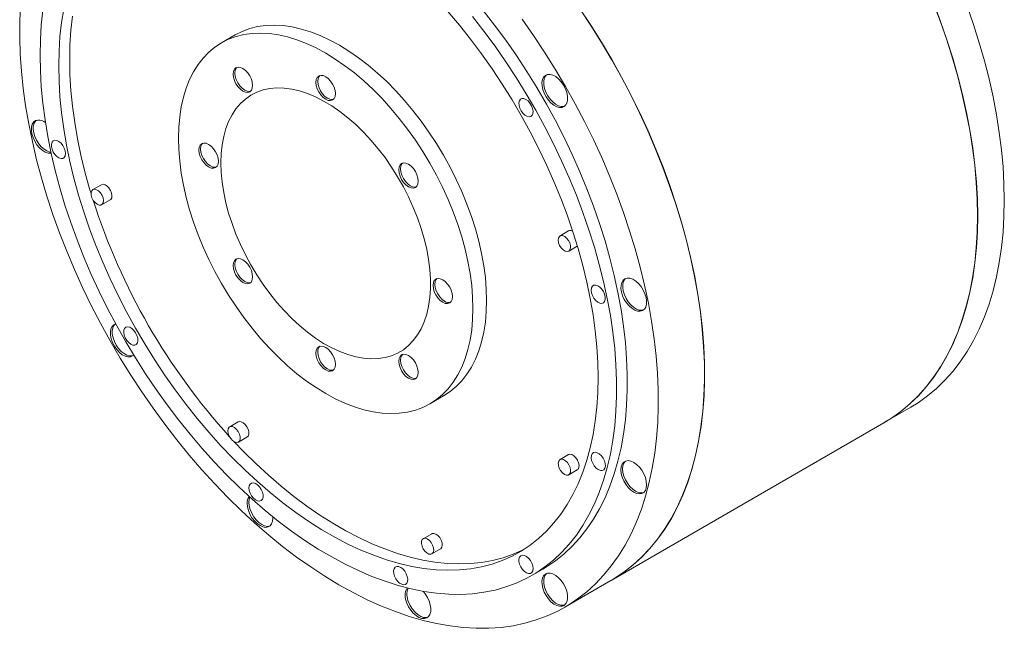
# Model space of a CAD drawing. Header units: millimetres. Extents: x 150 to 1904, y 73 to 1401.
# Tile 3 of 4: x 1324 to 1716, y 992 to 1235. Entities that reach past the tile are written whole.
import ezdxf

# ---------------------------------------------------------------- set-up
doc = ezdxf.new("R2010")
doc.units = ezdxf.units.MM
doc.header["$LTSCALE"] = 5

msp = doc.modelspace()

# ---------------------------------------------------------------- linework, layer by layer
at = {"color": 7, "linetype": 'Continuous', "lineweight": 15}
for p, q in [((1409.49, 1228.71), (1404.04, 1225.57)), ((1356.14, 1169.07), (1352.75, 1167.11)), ((1356.25, 1161.05), (1359.64, 1163.01)), ((1542.33, 1150.65), (1538.93, 1148.69)), ((1542.43, 1142.62), (1545.83, 1144.58)), ((1571.59, 1119.08), (1572.28, 1119.23)), ((1487.04, 1081.8), (1492.48, 1084.95)), ((1668.12, 1074.33), (1678.72, 1080.46)), ((1410.67, 1074.62), (1407.28, 1072.66)), ((1559.29, 1011.51), (1668.04, 1074.29)), ((1410.78, 1066.6), (1414.17, 1068.56)), ((1542.33, 1061.59), (1538.93, 1059.63)), ((1542.43, 1053.57), (1545.83, 1055.53)), ((1487.8, 1030.1), (1484.4, 1028.14)), ((1487.9, 1022.08), (1491.29, 1024.04)), ((1527.84, 1013.56), (1532.09, 1016.01)), ((1540.84, 1000.86), (1559.22, 1011.47))]:
    msp.add_line(p, q, dxfattribs=at)
at = {"color": 7, "linetype": 'Continuous', "lineweight": 15, "flags": 128}
for points in [[(1523.85, 1235), (1528.4, 1228.51), (1532.8, 1221.88), (1537.05, 1215.12), (1541.12, 1208.24), (1545.01, 1201.27), (1548.72, 1194.2), (1552.23, 1187.06), (1555.55, 1179.87), (1558.66, 1172.62), (1561.55, 1165.35), (1564.23, 1158.06), (1566.69, 1150.76), (1568.91, 1143.48), (1570.91, 1136.22), (1572.66, 1129.01), (1574.18, 1121.85), (1575.45, 1114.75), (1576.48, 1107.74), (1577.26, 1100.83), (1577.79, 1094.03), (1578.07, 1087.35), (1578.1, 1080.81), (1577.88, 1074.41), (1577.41, 1068.18), (1576.69, 1062.13), (1575.72, 1056.26), (1574.51, 1050.59), (1573.05, 1045.12), (1571.35, 1039.88), (1569.42, 1034.87), (1567.25, 1030.1), (1564.85, 1025.58), (1562.22, 1021.31), (1559.38, 1017.32), (1556.32, 1013.59), (1553.05, 1010.15), (1549.59, 1007), (1545.92, 1004.15), (1542.08, 1001.59), (1538.05, 999.34), (1533.85, 997.41), (1529.48, 995.78), (1524.96, 994.47), (1520.3, 993.49), (1515.49, 992.82), (1510.56, 992.48), (1505.52, 992.46), (1500.36, 992.76), (1495.11, 993.39), (1489.77, 994.34), (1484.35, 995.61), (1478.87, 997.2), (1473.33, 999.1), (1467.75, 1001.31), (1462.13, 1003.83), (1456.49, 1006.65), (1450.84, 1009.77), (1445.19, 1013.18), (1439.56, 1016.86), (1433.94, 1020.83), (1428.36, 1025.06), (1422.82, 1029.55), (1417.34, 1034.3), (1411.92, 1039.28), (1406.58, 1044.5), (1401.33, 1049.93), (1396.17, 1055.58), (1391.12, 1061.43), (1386.19, 1067.46), (1381.39, 1073.67), (1376.73, 1080.05), (1372.21, 1086.57), (1367.84, 1093.24), (1363.64, 1100.03), (1359.61, 1106.93), (1355.76, 1113.93), (1352.1, 1121.01), (1348.63, 1128.16), (1345.37, 1135.37), (1342.31, 1142.63), (1339.47, 1149.91), (1336.84, 1157.2), (1334.44, 1164.49), (1332.27, 1171.77), (1330.33, 1179.02), (1328.64, 1186.22), (1327.18, 1193.37), (1325.96, 1200.44), (1324.99, 1207.43), (1324.27, 1214.32), (1323.8, 1221.09), (1323.58, 1227.74), (1323.61, 1234.25), (1323.89, 1240.6)], [(1687.81, 1241.25), (1690.55, 1233.98), (1693.07, 1226.71), (1695.37, 1219.45), (1697.44, 1212.21), (1699.27, 1205), (1700.87, 1197.84), (1702.23, 1190.75), (1703.34, 1183.73), (1704.21, 1176.81), (1704.83, 1169.98), (1705.21, 1163.28), (1705.33, 1156.71), (1705.21, 1150.28), (1704.83, 1144), (1704.21, 1137.9), (1703.34, 1131.98), (1702.23, 1126.24), (1700.87, 1120.72), (1699.27, 1115.4), (1697.44, 1110.31), (1695.37, 1105.46), (1693.07, 1100.85), (1690.55, 1096.49), (1687.81, 1092.4), (1684.85, 1088.57), (1681.68, 1085.02), (1678.31, 1081.76), (1674.74, 1078.79), (1670.99, 1076.11), (1668.04, 1074.29)], [(1701.23, 1240.15), (1703.75, 1232.88), (1706.05, 1225.62), (1708.12, 1218.37), (1709.95, 1211.17), (1711.55, 1204.01), (1712.91, 1196.91), (1714.02, 1189.9), (1714.89, 1182.97), (1715.51, 1176.15), (1715.88, 1169.44), (1716.01, 1162.87), (1715.88, 1156.44), (1715.51, 1150.17), (1714.89, 1144.06), (1714.02, 1138.14), (1712.91, 1132.41), (1711.55, 1126.88), (1709.95, 1121.57), (1708.12, 1116.48), (1706.05, 1111.62), (1703.75, 1107.01), (1701.23, 1102.66), (1698.48, 1098.56), (1695.53, 1094.74), (1692.36, 1091.19), (1688.99, 1087.92), (1685.42, 1084.95), (1681.67, 1082.27), (1678.72, 1080.46)], [(1705.4, 1156.75), (1705.28, 1163.32), (1704.9, 1170.02), (1704.28, 1176.85), (1703.41, 1183.77), (1702.3, 1190.79), (1700.94, 1197.88), (1699.35, 1205.04), (1697.51, 1212.25), (1695.44, 1219.49), (1693.14, 1226.76), (1690.62, 1234.03), (1687.88, 1241.29)], [(1331.7, 1220.63), (1331.82, 1226.73), (1332.19, 1232.68), (1332.81, 1238.45)], [(1341.12, 1239.03), (1340.25, 1233.63), (1339.62, 1228.03), (1339.25, 1222.27), (1339.12, 1216.34), (1339.25, 1210.28), (1339.62, 1204.08), (1340.25, 1197.76), (1341.12, 1191.34), (1342.24, 1184.84), (1343.61, 1178.26), (1345.21, 1171.63), (1347.06, 1164.96), (1349.13, 1158.26), (1351.43, 1151.56), (1353.96, 1144.86), (1356.7, 1138.18), (1359.65, 1131.54), (1362.8, 1124.96), (1366.15, 1118.44), (1369.69, 1112), (1373.41, 1105.67), (1377.29, 1099.45), (1381.34, 1093.35), (1385.55, 1087.4), (1389.89, 1081.6), (1394.37, 1075.98), (1398.97, 1070.54), (1403.68, 1065.29), (1408.49, 1060.25), (1413.39, 1055.43), (1418.36, 1050.84), (1423.41, 1046.5), (1428.51, 1042.4), (1433.65, 1038.57), (1438.82, 1035), (1444, 1031.72), (1449.2, 1028.72), (1454.39, 1026.01), (1459.56, 1023.61), (1464.7, 1021.51), (1469.79, 1019.72), (1474.84, 1018.24), (1479.81, 1017.08), (1484.71, 1016.25), (1489.52, 1015.73), (1494.24, 1015.54), (1498.83, 1015.67), (1503.31, 1016.13), (1507.66, 1016.91), (1511.86, 1018.01), (1515.91, 1019.42), (1519.8, 1021.16), (1523.51, 1023.2), (1527.05, 1025.55), (1530.4, 1028.2), (1533.55, 1031.15), (1536.5, 1034.38), (1539.25, 1037.89), (1541.77, 1041.68), (1544.07, 1045.73), (1546.15, 1050.03), (1547.99, 1054.57), (1549.59, 1059.35), (1550.96, 1064.35), (1552.08, 1069.56), (1552.95, 1074.97), (1553.58, 1080.56), (1553.96, 1086.33), (1554.08, 1092.25)], [(1344.63, 1236.16), (1344.01, 1230.56), (1343.63, 1224.8), (1343.5, 1218.88), (1343.63, 1212.81), (1344.01, 1206.61), (1344.63, 1200.29), (1345.51, 1193.87), (1346.63, 1187.37), (1347.99, 1180.79), (1349.6, 1174.16), (1351.44, 1167.49), (1352.02, 1165.53)], [(1554.08, 1092.25), (1553.96, 1098.32), (1553.58, 1104.52), (1552.95, 1110.83), (1552.08, 1117.25), (1550.96, 1123.76), (1549.59, 1130.33), (1547.99, 1136.96), (1546.15, 1143.63), (1544.07, 1150.33), (1541.77, 1157.04), (1539.25, 1163.74), (1536.5, 1170.41), (1533.55, 1177.05), (1530.4, 1183.64), (1527.05, 1190.16), (1523.51, 1196.59), (1519.8, 1202.93), (1515.91, 1209.15), (1511.86, 1215.24), (1507.66, 1221.19), (1503.31, 1226.99), (1498.83, 1232.62), (1494.24, 1238.06)], [(1508.3, 1238.49), (1512.86, 1232.64), (1517.3, 1226.63), (1521.59, 1220.47), (1525.72, 1214.17), (1529.7, 1207.74), (1533.5, 1201.2), (1537.12, 1194.57), (1540.56, 1187.86), (1543.8, 1181.07), (1546.85, 1174.24), (1549.68, 1167.37), (1552.3, 1160.47), (1554.7, 1153.57), (1556.87, 1146.67), (1558.82, 1139.8), (1560.53, 1132.96), (1562, 1126.17), (1563.24, 1119.45), (1564.23, 1112.81), (1564.97, 1106.27), (1565.47, 1099.83), (1565.72, 1093.52), (1565.72, 1087.34), (1565.47, 1081.32), (1564.97, 1075.46), (1564.23, 1069.77), (1563.24, 1064.28), (1562, 1058.98), (1560.53, 1053.89), (1558.82, 1049.03), (1556.87, 1044.4), (1554.7, 1040.02), (1552.3, 1035.88), (1549.68, 1032.01), (1546.85, 1028.41), (1543.8, 1025.09), (1540.56, 1022.05), (1537.12, 1019.31), (1533.5, 1016.86), (1532.09, 1016.01)], [(1546.79, 1239.12), (1551.19, 1232.49), (1555.43, 1225.73), (1559.5, 1218.86), (1563.4, 1211.88), (1567.1, 1204.82), (1570.62, 1197.68), (1573.93, 1190.48), (1577.04, 1183.24), (1579.94, 1175.96), (1582.62, 1168.67), (1585.07, 1161.38), (1587.3, 1154.09), (1589.29, 1146.84), (1591.05, 1139.62), (1592.56, 1132.46), (1593.84, 1125.37), (1594.87, 1118.36), (1595.65, 1111.44), (1596.18, 1104.64), (1596.46, 1097.96), (1596.49, 1091.42), (1596.27, 1085.03), (1595.8, 1078.8), (1595.08, 1072.74), (1594.11, 1066.87), (1592.89, 1061.2), (1591.44, 1055.74), (1589.74, 1050.49), (1587.8, 1045.48), (1585.63, 1040.71), (1583.23, 1036.19), (1580.61, 1031.93), (1577.76, 1027.93), (1574.7, 1024.21), (1571.44, 1020.77), (1567.97, 1017.62), (1564.31, 1014.76), (1560.46, 1012.21), (1559.22, 1011.47)], [(1559.29, 1011.51), (1560.53, 1012.25), (1564.38, 1014.8), (1568.04, 1017.66), (1571.51, 1020.81), (1574.78, 1024.25), (1577.83, 1027.97), (1580.68, 1031.97), (1583.3, 1036.23), (1585.7, 1040.75), (1587.87, 1045.52), (1589.81, 1050.54), (1591.51, 1055.78), (1592.97, 1061.24), (1594.18, 1066.91), (1595.15, 1072.78), (1595.87, 1078.84), (1596.34, 1085.07), (1596.56, 1091.46), (1596.53, 1098), (1596.25, 1104.68), (1595.72, 1111.49), (1594.94, 1118.4), (1593.91, 1125.41), (1592.64, 1132.5), (1591.12, 1139.66), (1589.36, 1146.88), (1587.37, 1154.13), (1585.14, 1161.42), (1582.69, 1168.71), (1580.01, 1176), (1577.11, 1183.28), (1574, 1190.52), (1570.69, 1197.72), (1567.17, 1204.86), (1563.47, 1211.92), (1559.57, 1218.9), (1555.5, 1225.77), (1551.26, 1232.53), (1546.86, 1239.16)], [(1504.05, 1236.04), (1508.62, 1230.19), (1513.05, 1224.18), (1517.34, 1218.02), (1521.48, 1211.72), (1525.45, 1205.29), (1529.26, 1198.75), (1532.88, 1192.12), (1536.32, 1185.41), (1539.56, 1178.62), (1542.6, 1171.79), (1545.44, 1164.92), (1548.06, 1158.02), (1550.46, 1151.12), (1552.63, 1144.22), (1554.58, 1137.35), (1556.29, 1130.51), (1557.76, 1123.72), (1558.99, 1117), (1559.98, 1110.36), (1560.73, 1103.82), (1561.23, 1097.38), (1561.47, 1091.07), (1561.47, 1084.89), (1561.23, 1078.87), (1560.73, 1073.01), (1559.98, 1067.32), (1558.99, 1061.83), (1557.76, 1056.53), (1556.29, 1051.44), (1554.58, 1046.58), (1552.63, 1041.95), (1550.46, 1037.57), (1548.06, 1033.44), (1545.44, 1029.56), (1542.6, 1025.96), (1539.56, 1022.64), (1536.32, 1019.6), (1532.88, 1016.86), (1529.26, 1014.41), (1525.45, 1012.26), (1521.48, 1010.43), (1517.34, 1008.9), (1513.05, 1007.69), (1508.62, 1006.79), (1504.05, 1006.22), (1499.36, 1005.97), (1494.56, 1006.03), (1489.64, 1006.42), (1484.64, 1007.13), (1479.56, 1008.16), (1474.4, 1009.5), (1469.18, 1011.16), (1463.92, 1013.13), (1458.61, 1015.4), (1453.28, 1017.98), (1447.94, 1020.85), (1442.59, 1024.01), (1437.25, 1027.45), (1431.93, 1031.16), (1426.65, 1035.14), (1421.4, 1039.38), (1416.22, 1043.87), (1411.09, 1048.6), (1406.05, 1053.56), (1401.09, 1058.73), (1396.23, 1064.12), (1391.48, 1069.69), (1386.85, 1075.46), (1382.35, 1081.39), (1377.98, 1087.48), (1373.77, 1093.71), (1369.71, 1100.08), (1365.82, 1106.56), (1362.11, 1113.15), (1358.58, 1119.82), (1355.24, 1126.57), (1352.09, 1133.38), (1349.16, 1140.24), (1346.43, 1147.12), (1343.92, 1154.02), (1341.63, 1160.93), (1339.57, 1167.81), (1337.74, 1174.67), (1336.15, 1181.49), (1334.79, 1188.24), (1333.68, 1194.92), (1332.81, 1201.52), (1332.19, 1208.01), (1331.82, 1214.39), (1331.7, 1220.63)], [(1509.67, 1122.95), (1509.55, 1127.45), (1509.17, 1132.08), (1508.55, 1136.82), (1507.67, 1141.64), (1506.56, 1146.53), (1505.21, 1151.46), (1503.62, 1156.42), (1501.81, 1161.37), (1499.78, 1166.31), (1497.55, 1171.21), (1495.11, 1176.04), (1492.48, 1180.79), (1489.68, 1185.44), (1486.71, 1189.97), (1483.59, 1194.36), (1480.33, 1198.58), (1476.94, 1202.63), (1473.44, 1206.48), (1469.85, 1210.11), (1466.17, 1213.52), (1462.43, 1216.69), (1458.65, 1219.6), (1454.82, 1222.24), (1450.98, 1224.6), (1447.15, 1226.67), (1443.32, 1228.44), (1439.54, 1229.91), (1435.79, 1231.06), (1432.12, 1231.89), (1428.53, 1232.41), (1425.03, 1232.6), (1421.64, 1232.46), (1418.38, 1232), (1415.26, 1231.22), (1412.29, 1230.12), (1409.49, 1228.71)], [(1386.85, 1187.57), (1386.98, 1191.93), (1387.35, 1196.12), (1387.98, 1200.14), (1388.85, 1203.95), (1389.96, 1207.55), (1391.32, 1210.92), (1392.9, 1214.05), (1394.71, 1216.91), (1396.74, 1219.51), (1398.98, 1221.82), (1401.41, 1223.84), (1404.04, 1225.57), (1406.84, 1226.98), (1409.81, 1228.08), (1412.93, 1228.86), (1416.2, 1229.32), (1419.58, 1229.45), (1423.08, 1229.26), (1426.67, 1228.75), (1430.35, 1227.92), (1434.09, 1226.77), (1437.88, 1225.3), (1441.7, 1223.53), (1445.54, 1221.46), (1449.38, 1219.1), (1453.2, 1216.46), (1456.99, 1213.55), (1460.73, 1210.38), (1464.41, 1206.97), (1468, 1203.33), (1471.5, 1199.48), (1474.89, 1195.44), (1478.15, 1191.21), (1481.27, 1186.83), (1484.24, 1182.3), (1487.04, 1177.65), (1489.67, 1172.9), (1492.1, 1168.06), (1494.34, 1163.17), (1496.37, 1158.23), (1498.18, 1153.27), (1499.76, 1148.32), (1501.12, 1143.39), (1502.23, 1138.5), (1503.1, 1133.68), (1503.73, 1128.94), (1504.1, 1124.31), (1504.23, 1119.8), (1504.1, 1115.44), (1503.73, 1111.25), (1503.1, 1107.23), (1502.23, 1103.42), (1501.12, 1099.82), (1499.76, 1096.45), (1498.18, 1093.32), (1496.37, 1090.46), (1494.34, 1087.86), (1492.1, 1085.55), (1489.67, 1083.53), (1487.04, 1081.8), (1484.24, 1080.39), (1481.27, 1079.29), (1478.15, 1078.51), (1474.89, 1078.05), (1471.5, 1077.92), (1468, 1078.11), (1464.41, 1078.62), (1460.73, 1079.45), (1456.99, 1080.6), (1453.2, 1082.07), (1449.38, 1083.84), (1445.54, 1085.91), (1441.7, 1088.27), (1437.88, 1090.91), (1434.09, 1093.82), (1430.35, 1096.99), (1426.67, 1100.4), (1423.08, 1104.04), (1419.58, 1107.89), (1416.2, 1111.93), (1412.93, 1116.16), (1409.81, 1120.54), (1406.84, 1125.07), (1404.04, 1129.72), (1401.41, 1134.47), (1398.98, 1139.31), (1396.74, 1144.2), (1394.71, 1149.14), (1392.9, 1154.1), (1391.32, 1159.05), (1389.96, 1163.98), (1388.85, 1168.87), (1387.98, 1173.69), (1387.35, 1178.43), (1386.98, 1183.06), (1386.85, 1187.57)], [(1415.29, 1212.43), (1414.48, 1213.61), (1413.55, 1214.6), (1412.54, 1215.33), (1411.53, 1215.76), (1410.6, 1215.85), (1409.79, 1215.61), (1409.17, 1215.03), (1408.78, 1214.17), (1408.65, 1213.09), (1408.78, 1211.85), (1409.17, 1210.54), (1409.79, 1209.25), (1410.6, 1208.08), (1411.53, 1207.09), (1412.54, 1206.35), (1413.55, 1205.92), (1414.48, 1205.83), (1415.29, 1206.08), (1415.91, 1206.65), (1416.3, 1207.51), (1416.43, 1208.6), (1416.3, 1209.84), (1415.91, 1211.14), (1415.29, 1212.43)], [(1410.17, 1215.77), (1409.88, 1215.44), (1409.49, 1214.58), (1409.36, 1213.5), (1409.49, 1212.26), (1409.88, 1210.95), (1410.5, 1209.66), (1411.3, 1208.48), (1412.24, 1207.49), (1413.25, 1206.76), (1414.25, 1206.33), (1415.19, 1206.24), (1415.62, 1206.32)], [(1541.28, 1200.89), (1541.74, 1201.84), (1541.96, 1203.02), (1541.91, 1204.37), (1541.62, 1205.82), (1541.08, 1207.3), (1540.33, 1208.74), (1539.41, 1210.06), (1538.35, 1211.19), (1537.23, 1212.09), (1536.08, 1212.7), (1534.97, 1213), (1533.96, 1212.97), (1533.09, 1212.61), (1532.4, 1211.93), (1531.94, 1210.98), (1531.73, 1209.8), (1531.77, 1208.45), (1532.07, 1207), (1532.61, 1205.52), (1533.36, 1204.08), (1534.28, 1202.76), (1535.33, 1201.62), (1536.46, 1200.73), (1537.61, 1200.11), (1538.72, 1199.82), (1539.73, 1199.85), (1540.6, 1200.21), (1541.28, 1200.89)], [(1533.59, 1212.86), (1533.11, 1212.34), (1532.65, 1211.39), (1532.44, 1210.21), (1532.48, 1208.86), (1532.78, 1207.41), (1533.31, 1205.93), (1534.06, 1204.49), (1534.99, 1203.17), (1536.04, 1202.03), (1537.17, 1201.14), (1538.31, 1200.52), (1539.42, 1200.23), (1540.44, 1200.26), (1540.8, 1200.36)], [(1449.43, 1205.33), (1449.3, 1206.57), (1448.91, 1207.88), (1448.29, 1209.16), (1447.48, 1210.34), (1446.55, 1211.33), (1445.54, 1212.07), (1444.53, 1212.5), (1443.6, 1212.59), (1442.79, 1212.34), (1442.17, 1211.77), (1441.78, 1210.91), (1441.65, 1209.82), (1441.78, 1208.58), (1442.17, 1207.28), (1442.79, 1205.99), (1443.6, 1204.81), (1444.53, 1203.82), (1445.54, 1203.09), (1446.55, 1202.66), (1447.48, 1202.56), (1448.29, 1202.81), (1448.91, 1203.39), (1449.3, 1204.25), (1449.43, 1205.33)], [(1443.17, 1212.5), (1442.88, 1212.17), (1442.49, 1211.32), (1442.36, 1210.23), (1442.49, 1208.99), (1442.88, 1207.68), (1443.5, 1206.4), (1444.3, 1205.22), (1445.24, 1204.23), (1446.25, 1203.49), (1447.25, 1203.07), (1448.19, 1202.97), (1448.62, 1203.06)], [(1403.75, 1177.81), (1403.88, 1181.48), (1404.25, 1184.98), (1404.88, 1188.29), (1405.75, 1191.39), (1406.85, 1194.27), (1408.2, 1196.9), (1409.76, 1199.27), (1411.54, 1201.37), (1413.53, 1203.18), (1415.71, 1204.7), (1418.06, 1205.91), (1420.58, 1206.8), (1423.26, 1207.37), (1426.06, 1207.62), (1428.99, 1207.55), (1432.01, 1207.15), (1435.12, 1206.43), (1438.28, 1205.4), (1441.49, 1204.05), (1444.73, 1202.4), (1447.97, 1200.46), (1451.2, 1198.23), (1454.39, 1195.74), (1457.53, 1193), (1460.59, 1190.01), (1463.57, 1186.81), (1466.44, 1183.41), (1469.18, 1179.84), (1471.78, 1176.1), (1474.22, 1172.23), (1476.49, 1168.25), (1478.57, 1164.18), (1480.46, 1160.05), (1482.13, 1155.88), (1483.58, 1151.69), (1484.81, 1147.52), (1485.8, 1143.39), (1486.55, 1139.31), (1487.05, 1135.33), (1487.3, 1131.45), (1487.3, 1127.71), (1487.05, 1124.12), (1486.55, 1120.71), (1485.8, 1117.5), (1484.81, 1114.51), (1483.58, 1111.75), (1482.13, 1109.25), (1480.46, 1107.01), (1478.57, 1105.05), (1476.49, 1103.39), (1474.22, 1102.03), (1471.78, 1100.98), (1469.18, 1100.24), (1466.44, 1099.83), (1463.57, 1099.74), (1460.59, 1099.98), (1457.53, 1100.54), (1454.39, 1101.41), (1451.2, 1102.61), (1447.97, 1104.11), (1444.73, 1105.9), (1441.49, 1107.99), (1438.28, 1110.35), (1435.12, 1112.97), (1432.01, 1115.84), (1428.99, 1118.93), (1426.06, 1122.23), (1423.26, 1125.72), (1420.58, 1129.38), (1418.06, 1133.19), (1415.71, 1137.12), (1413.53, 1141.15), (1411.54, 1145.25), (1409.76, 1149.41), (1408.2, 1153.59), (1406.85, 1157.77), (1405.75, 1161.92), (1404.88, 1166.03), (1404.25, 1170.06), (1403.88, 1174), (1403.75, 1177.81)], [(1527.8, 1196.73), (1528.11, 1197.45), (1528.17, 1198.39), (1527.98, 1199.45), (1527.56, 1200.53), (1526.94, 1201.55), (1526.18, 1202.41), (1525.35, 1203.04), (1524.52, 1203.38), (1523.76, 1203.39), (1523.14, 1203.09), (1522.72, 1202.49), (1522.53, 1201.65), (1522.59, 1200.64), (1522.9, 1199.55), (1523.43, 1198.49), (1524.12, 1197.54), (1524.93, 1196.79), (1525.77, 1196.3), (1526.58, 1196.12), (1527.27, 1196.27), (1527.8, 1196.73)], [(1330.8, 1194.82), (1329.88, 1194.57), (1329.13, 1194), (1328.59, 1193.13), (1328.3, 1192.02), (1328.25, 1190.72), (1328.47, 1189.3), (1328.93, 1187.82), (1329.61, 1186.36), (1330.48, 1184.99), (1331.49, 1183.79), (1332.6, 1182.8), (1333.75, 1182.09), (1334.88, 1181.69), (1335.93, 1181.61), (1336.12, 1181.63)], [(1330.11, 1194.67), (1329.84, 1194.4), (1329.3, 1193.54), (1329, 1192.43), (1328.96, 1191.13), (1329.17, 1189.71), (1329.63, 1188.23), (1330.31, 1186.77), (1331.18, 1185.4), (1332.2, 1184.19), (1333.31, 1183.21), (1334.46, 1182.5), (1335.58, 1182.09), (1336.03, 1182.02)], [(1337.61, 1186.76), (1336.95, 1186.53), (1336.48, 1186), (1336.23, 1185.21), (1336.23, 1184.24), (1336.48, 1183.17), (1336.95, 1182.09), (1337.61, 1181.1), (1338.4, 1180.29), (1339.24, 1179.73), (1340.06, 1179.48), (1340.79, 1179.54), (1341.36, 1179.92), (1341.73, 1180.59), (1341.85, 1181.48), (1341.73, 1182.52), (1341.36, 1183.6), (1340.79, 1184.65), (1340.06, 1185.56), (1339.24, 1186.25), (1338.4, 1186.66), (1337.61, 1186.76)], [(1398.87, 1185.12), (1397.86, 1185.55), (1396.93, 1185.64), (1396.12, 1185.39), (1395.5, 1184.82), (1395.11, 1183.96), (1394.98, 1182.87), (1395.11, 1181.63), (1395.5, 1180.33), (1396.12, 1179.04), (1396.93, 1177.86), (1397.86, 1176.87), (1398.87, 1176.14), (1399.88, 1175.71), (1400.82, 1175.61), (1401.62, 1175.86), (1402.24, 1176.44), (1402.63, 1177.3), (1402.76, 1178.38), (1402.63, 1179.62), (1402.24, 1180.93), (1401.62, 1182.21), (1400.82, 1183.39), (1399.88, 1184.38), (1398.87, 1185.12)], [(1396.5, 1185.55), (1396.21, 1185.22), (1395.82, 1184.37), (1395.69, 1183.28), (1395.82, 1182.04), (1396.21, 1180.73), (1396.83, 1179.45), (1397.63, 1178.27), (1398.57, 1177.28), (1399.58, 1176.54), (1400.58, 1176.12), (1401.52, 1176.02), (1401.95, 1176.11)], [(1481.29, 1167.98), (1481.91, 1168.55), (1482.3, 1169.41), (1482.43, 1170.5), (1482.3, 1171.74), (1481.91, 1173.04), (1481.29, 1174.33), (1480.48, 1175.51), (1479.55, 1176.5), (1478.54, 1177.23), (1477.53, 1177.66), (1476.6, 1177.75), (1475.79, 1177.5), (1475.17, 1176.93), (1474.78, 1176.07), (1474.65, 1174.99), (1474.78, 1173.75), (1475.17, 1172.44), (1475.79, 1171.15), (1476.6, 1169.97), (1477.53, 1168.98), (1478.54, 1168.25), (1479.55, 1167.82), (1480.48, 1167.73), (1481.29, 1167.98)], [(1476.17, 1177.67), (1475.88, 1177.34), (1475.49, 1176.48), (1475.36, 1175.39), (1475.49, 1174.16), (1475.88, 1172.85), (1476.5, 1171.56), (1477.3, 1170.38), (1478.24, 1169.39), (1479.25, 1168.66), (1480.25, 1168.23), (1481.19, 1168.14), (1481.62, 1168.22)], [(1352.75, 1167.11), (1352.27, 1166.62), (1352.04, 1165.85), (1352.08, 1164.89), (1352.37, 1163.85), (1352.9, 1162.82), (1353.6, 1161.94), (1354.4, 1161.29), (1355.2, 1160.94), (1355.94, 1160.93), (1356.51, 1161.26), (1356.87, 1161.9), (1356.97, 1162.77), (1356.8, 1163.79), (1356.39, 1164.84), (1355.77, 1165.81), (1355.01, 1166.59), (1354.19, 1167.09), (1353.41, 1167.28), (1352.75, 1167.11)], [(1359.64, 1163.01), (1359.91, 1163.22), (1360.26, 1163.86), (1360.37, 1164.73), (1360.2, 1165.75), (1359.78, 1166.8), (1359.16, 1167.77), (1358.4, 1168.55), (1357.59, 1169.05), (1356.81, 1169.24), (1356.14, 1169.07), (1356.14, 1169.07)], [(1668.12, 1074.33), (1671.06, 1076.15), (1674.82, 1078.83), (1678.38, 1081.8), (1681.75, 1085.06), (1684.92, 1088.61), (1687.88, 1092.44), (1690.62, 1096.53), (1693.14, 1100.89), (1695.44, 1105.5), (1697.51, 1110.35), (1699.35, 1115.44), (1700.94, 1120.76), (1702.3, 1126.28), (1703.41, 1132.02), (1704.28, 1137.94), (1704.9, 1144.04), (1705.28, 1150.32), (1705.4, 1156.75)], [(1542.43, 1142.62), (1542.91, 1143.12), (1543.14, 1143.88), (1543.11, 1144.84), (1542.81, 1145.89), (1542.28, 1146.91), (1541.58, 1147.8), (1540.79, 1148.45), (1539.98, 1148.8), (1539.25, 1148.81), (1538.67, 1148.48), (1538.31, 1147.84), (1538.21, 1146.96), (1538.38, 1145.95), (1538.79, 1144.9), (1539.42, 1143.93), (1540.18, 1143.15), (1540.99, 1142.64), (1541.77, 1142.46), (1542.43, 1142.62)], [(1409.79, 1139.39), (1409.17, 1138.82), (1408.78, 1137.96), (1408.65, 1136.87), (1408.78, 1135.63), (1409.17, 1134.33), (1409.79, 1133.04), (1410.6, 1131.86), (1411.53, 1130.87), (1412.54, 1130.14), (1413.55, 1129.71), (1414.48, 1129.62), (1415.29, 1129.87), (1415.91, 1130.44), (1416.3, 1131.3), (1416.43, 1132.38), (1416.3, 1133.62), (1415.91, 1134.93), (1415.29, 1136.22), (1414.48, 1137.39), (1413.55, 1138.39), (1412.54, 1139.12), (1411.53, 1139.55), (1410.6, 1139.64), (1409.79, 1139.39)], [(1410.17, 1139.56), (1409.88, 1139.23), (1409.49, 1138.37), (1409.36, 1137.28), (1409.49, 1136.04), (1409.88, 1134.74), (1410.5, 1133.45), (1411.3, 1132.27), (1412.24, 1131.28), (1413.25, 1130.55), (1414.25, 1130.12), (1415.19, 1130.02), (1415.62, 1130.11)], [(1492.21, 1122.25), (1493.22, 1121.82), (1494.15, 1121.73), (1494.96, 1121.98), (1495.58, 1122.55), (1495.97, 1123.41), (1496.1, 1124.5), (1495.97, 1125.74), (1495.58, 1127.04), (1494.96, 1128.33), (1494.15, 1129.51), (1493.22, 1130.5), (1492.21, 1131.23), (1491.2, 1131.66), (1490.26, 1131.76), (1489.46, 1131.51), (1488.84, 1130.93), (1488.45, 1130.07), (1488.32, 1128.99), (1488.45, 1127.75), (1488.84, 1126.44), (1489.46, 1125.16), (1490.26, 1123.98), (1491.2, 1122.99), (1492.21, 1122.25)], [(1489.84, 1131.67), (1489.55, 1131.34), (1489.16, 1130.48), (1489.03, 1129.4), (1489.16, 1128.16), (1489.55, 1126.85), (1490.17, 1125.56), (1490.97, 1124.38), (1491.91, 1123.39), (1492.92, 1122.66)], [(1570.88, 1118.67), (1571.81, 1118.93), (1572.56, 1119.5), (1573.09, 1120.36), (1573.39, 1121.47), (1573.43, 1122.77), (1573.22, 1124.19), (1572.76, 1125.67), (1572.08, 1127.13), (1571.21, 1128.5), (1570.19, 1129.71), (1569.09, 1130.69), (1567.94, 1131.4), (1566.81, 1131.81), (1565.76, 1131.88), (1564.83, 1131.63), (1564.09, 1131.06), (1563.55, 1130.2), (1563.25, 1129.09), (1563.21, 1127.79), (1563.42, 1126.36), (1563.88, 1124.88), (1564.56, 1123.42), (1565.43, 1122.05), (1566.45, 1120.85), (1567.56, 1119.86), (1568.7, 1119.15), (1569.83, 1118.75), (1570.88, 1118.67)], [(1565.07, 1131.73), (1564.79, 1131.47), (1564.26, 1130.6), (1563.96, 1129.49), (1563.92, 1128.19), (1564.13, 1126.77), (1564.59, 1125.29), (1565.27, 1123.83), (1566.14, 1122.46), (1567.16, 1121.26), (1568.26, 1120.27), (1569.41, 1119.56), (1570.54, 1119.16), (1571.59, 1119.08)], [(1555.59, 1121.84), (1556.25, 1122.06), (1556.72, 1122.59), (1556.97, 1123.38), (1556.97, 1124.35), (1556.72, 1125.43), (1556.25, 1126.51), (1555.59, 1127.49), (1554.8, 1128.3), (1553.96, 1128.86), (1553.14, 1129.12), (1552.41, 1129.05), (1551.84, 1128.67), (1551.47, 1128), (1551.35, 1127.11), (1551.47, 1126.08), (1551.84, 1124.99), (1552.41, 1123.95), (1553.14, 1123.04), (1553.96, 1122.35), (1554.8, 1121.93), (1555.59, 1121.84)], [(1492.48, 1084.95), (1492.48, 1084.95), (1495.11, 1086.67), (1497.55, 1088.69), (1499.78, 1091), (1501.81, 1093.6), (1503.62, 1096.47), (1505.21, 1099.59), (1506.56, 1102.96), (1507.67, 1106.56), (1508.55, 1110.38), (1509.17, 1114.39), (1509.55, 1118.59), (1509.67, 1122.95)], [(1360.4, 1112.61), (1359.94, 1111.66), (1359.73, 1110.48), (1359.77, 1109.13), (1360.07, 1107.68), (1360.61, 1106.19), (1361.36, 1104.76), (1362.28, 1103.44), (1363.33, 1102.3), (1364.46, 1101.4), (1365.61, 1100.79), (1366.72, 1100.49), (1367.73, 1100.53), (1368.6, 1100.89), (1369.01, 1101.23)], [(1361.85, 1113.62), (1361.09, 1113.28), (1360.4, 1112.61)], [(1361.59, 1113.54), (1361.11, 1113.01), (1360.65, 1112.06), (1360.44, 1110.89), (1360.48, 1109.54), (1360.78, 1108.08), (1361.31, 1106.6), (1362.06, 1105.17), (1362.99, 1103.84), (1364.04, 1102.71), (1365.17, 1101.81), (1366.31, 1101.2), (1367.42, 1100.9), (1368.44, 1100.93), (1368.8, 1101.04)], [(1365.4, 1111.87), (1365.09, 1111.14), (1365.03, 1110.21), (1365.22, 1109.15), (1365.64, 1108.06), (1366.26, 1107.04), (1367.02, 1106.18), (1367.85, 1105.55), (1368.68, 1105.22), (1369.44, 1105.2), (1370.06, 1105.51), (1370.48, 1106.11), (1370.67, 1106.95), (1370.61, 1107.96), (1370.3, 1109.04), (1369.77, 1110.1), (1369.08, 1111.06), (1368.27, 1111.81), (1367.43, 1112.29), (1366.62, 1112.47), (1365.93, 1112.33), (1365.4, 1111.87)], [(1441.65, 1102.04), (1441.78, 1100.8), (1442.17, 1099.49), (1442.79, 1098.21), (1443.6, 1097.03), (1444.53, 1096.04), (1445.54, 1095.3), (1446.55, 1094.87), (1447.48, 1094.78), (1448.29, 1095.03), (1448.91, 1095.6), (1449.3, 1096.46), (1449.43, 1097.55), (1449.3, 1098.79), (1448.91, 1100.09), (1448.29, 1101.38), (1447.48, 1102.56), (1446.55, 1103.55), (1445.54, 1104.28), (1444.53, 1104.71), (1443.6, 1104.81), (1442.79, 1104.56), (1442.17, 1103.98), (1441.78, 1103.12), (1441.65, 1102.04)], [(1442.36, 1102.45), (1442.49, 1101.21), (1442.88, 1099.9), (1443.5, 1098.61), (1444.3, 1097.43), (1445.24, 1096.44), (1446.25, 1095.71), (1447.25, 1095.28), (1448.19, 1095.19), (1448.62, 1095.27)], [(1475.79, 1094.94), (1476.6, 1093.76), (1477.53, 1092.77), (1478.54, 1092.04), (1479.55, 1091.61), (1480.48, 1091.52), (1481.29, 1091.76), (1481.91, 1092.34), (1482.3, 1093.2), (1482.43, 1094.28), (1482.3, 1095.52), (1481.91, 1096.83), (1481.29, 1098.12), (1480.48, 1099.29), (1479.55, 1100.28), (1478.54, 1101.02), (1477.53, 1101.45), (1476.6, 1101.54), (1475.79, 1101.29), (1475.17, 1100.72), (1474.78, 1099.86), (1474.65, 1098.77), (1474.78, 1097.53), (1475.17, 1096.23), (1475.79, 1094.94)], [(1476.17, 1101.46), (1475.88, 1101.13), (1475.49, 1100.27), (1475.36, 1099.18), (1475.49, 1097.94), (1475.88, 1096.63), (1476.5, 1095.35)], [(1476.5, 1095.35), (1477.3, 1094.17), (1478.24, 1093.18), (1479.25, 1092.44), (1480.25, 1092.02), (1481.19, 1091.92), (1481.62, 1092.01)], [(1406.56, 1071.06), (1406.69, 1070.05), (1407.08, 1069), (1407.68, 1068.02), (1408.42, 1067.21), (1409.23, 1066.66), (1410.02, 1066.44), (1410.71, 1066.56), (1411.21, 1067.01), (1411.47, 1067.75), (1411.47, 1068.69), (1411.21, 1069.73), (1410.71, 1070.76), (1410.02, 1071.67), (1409.23, 1072.36), (1408.42, 1072.75), (1407.68, 1072.8), (1407.08, 1072.51), (1406.69, 1071.91), (1406.56, 1071.06)], [(1414.17, 1068.56), (1414.6, 1068.97), (1414.87, 1069.71), (1414.87, 1070.65), (1414.6, 1071.69), (1414.1, 1072.72), (1413.42, 1073.63), (1412.63, 1074.32), (1411.82, 1074.71), (1411.07, 1074.76), (1410.67, 1074.62)], [(1409.05, 1066.76), (1412.87, 1062.78), (1417.77, 1057.96), (1422.75, 1053.37), (1427.79, 1049.03), (1432.89, 1044.93), (1438.03, 1041.1), (1443.2, 1037.53), (1448.39, 1034.25), (1453.58, 1031.25), (1458.77, 1028.55), (1463.94, 1026.14), (1469.08, 1024.04), (1474.18, 1022.25), (1479.22, 1020.77), (1484.2, 1019.61), (1489.1, 1018.78), (1493.91, 1018.26), (1498.62, 1018.07), (1503.22, 1018.2), (1507.7, 1018.66), (1512.04, 1019.44), (1516.24, 1020.54), (1520.29, 1021.96), (1524.18, 1023.69), (1524.76, 1023.98)], [(1540.68, 1053.74), (1541.49, 1053.43), (1542.2, 1053.47), (1542.76, 1053.84), (1543.08, 1054.51), (1543.15, 1055.41), (1542.95, 1056.44), (1542.5, 1057.48), (1541.86, 1058.43), (1541.09, 1059.18), (1540.28, 1059.65), (1539.51, 1059.79), (1538.86, 1059.59), (1538.42, 1059.06), (1538.22, 1058.26), (1538.28, 1057.28), (1538.61, 1056.23), (1539.16, 1055.22), (1539.88, 1054.36), (1540.68, 1053.74)], [(1545.83, 1055.53), (1546.15, 1055.8), (1546.48, 1056.47), (1546.54, 1057.37), (1546.34, 1058.4), (1545.9, 1059.44), (1545.26, 1060.39), (1544.48, 1061.14), (1543.67, 1061.61), (1542.9, 1061.75), (1542.33, 1061.59)], [(1554.18, 1055.64), (1555.01, 1055.31), (1555.77, 1055.29), (1556.39, 1055.6), (1556.81, 1056.2), (1557, 1057.04), (1556.93, 1058.05), (1556.62, 1059.13), (1556.1, 1060.19), (1555.4, 1061.14), (1554.6, 1061.9), (1553.75, 1062.38), (1552.95, 1062.56), (1552.25, 1062.42), (1551.73, 1061.96), (1551.42, 1061.23), (1551.35, 1060.29), (1551.54, 1059.24), (1551.96, 1058.15), (1552.58, 1057.13), (1553.34, 1056.27), (1554.18, 1055.64)], [(1568.32, 1046.66), (1569.46, 1046.15), (1570.55, 1045.96), (1571.52, 1046.1), (1572.33, 1046.57), (1572.94, 1047.34), (1573.32, 1048.38), (1573.45, 1049.62), (1573.32, 1051.01), (1572.94, 1052.48), (1572.33, 1053.96), (1571.52, 1055.36), (1570.55, 1056.63), (1569.46, 1057.69), (1568.32, 1058.5), (1567.18, 1059.01), (1566.1, 1059.2), (1565.13, 1059.05), (1564.31, 1058.58), (1563.7, 1057.81), (1563.32, 1056.78), (1563.2, 1055.54), (1563.32, 1054.15), (1563.7, 1052.68), (1564.31, 1051.2), (1565.13, 1049.79), (1566.1, 1048.53), (1567.18, 1047.46), (1568.32, 1046.66)], [(1565.07, 1059.03), (1565.02, 1058.99), (1564.41, 1058.22), (1564.03, 1057.19), (1563.9, 1055.95), (1564.03, 1054.55), (1564.41, 1053.08), (1565.02, 1051.61), (1565.83, 1050.2), (1566.8, 1048.94), (1567.89, 1047.87), (1569.03, 1047.07)], [(1414.95, 1048.35), (1415.07, 1047.31), (1415.44, 1046.22), (1416.01, 1045.18), (1416.74, 1044.27), (1417.56, 1043.58), (1418.41, 1043.17), (1419.19, 1043.07), (1419.85, 1043.3), (1420.32, 1043.83), (1420.57, 1044.61), (1420.57, 1045.59), (1420.32, 1046.66), (1419.85, 1047.74), (1419.19, 1048.73), (1418.41, 1049.54), (1417.56, 1050.09), (1416.74, 1050.35), (1416.01, 1050.29), (1415.44, 1049.9), (1415.07, 1049.24), (1414.95, 1048.35)], [(1415.34, 1044.66), (1415.07, 1043.87), (1414.95, 1042.63)], [(1414.24, 1042.22), (1414.37, 1040.83), (1414.75, 1039.36), (1415.36, 1037.88), (1416.17, 1036.48), (1417.14, 1035.21), (1418.22, 1034.15), (1419.37, 1033.34), (1420.51, 1032.83), (1421.59, 1032.64), (1422.56, 1032.79), (1423.37, 1033.25), (1423.98, 1034.02), (1424.36, 1035.06), (1424.49, 1036.3), (1424.47, 1036.87)], [(1414.95, 1042.63), (1415.07, 1041.24), (1415.45, 1039.76), (1416.06, 1038.29), (1416.88, 1036.88), (1417.85, 1035.62), (1418.93, 1034.55), (1420.07, 1033.75), (1421.21, 1033.24), (1422.3, 1033.05), (1423.27, 1033.19), (1423.33, 1033.21)], [(1484.4, 1024.1), (1485.06, 1023.17), (1485.84, 1022.45), (1486.66, 1022.02), (1487.42, 1021.92), (1488.04, 1022.17), (1488.46, 1022.74), (1488.62, 1023.56), (1488.52, 1024.55), (1488.17, 1025.61), (1487.59, 1026.6), (1486.86, 1027.44), (1486.05, 1028.02), (1485.25, 1028.29), (1484.55, 1028.21), (1484.02, 1027.8), (1483.73, 1027.09), (1483.7, 1026.17), (1483.93, 1025.14), (1484.4, 1024.1)], [(1491.29, 1024.04), (1491.43, 1024.13), (1491.85, 1024.7), (1492.02, 1025.52), (1491.92, 1026.51), (1491.56, 1027.57), (1490.98, 1028.56), (1490.25, 1029.4), (1489.44, 1029.98), (1488.65, 1030.25), (1487.95, 1030.17), (1487.8, 1030.1)], [(1523.94, 1015.89), (1524.72, 1015.08), (1525.56, 1014.52), (1526.38, 1014.26), (1527.11, 1014.33), (1527.69, 1014.71), (1528.05, 1015.38), (1528.18, 1016.27), (1528.05, 1017.3), (1527.69, 1018.39), (1527.11, 1019.43), (1526.38, 1020.34), (1525.56, 1021.03), (1524.72, 1021.45), (1523.94, 1021.54), (1523.28, 1021.32), (1522.8, 1020.79), (1522.55, 1020), (1522.55, 1019.03), (1522.8, 1017.95), (1523.28, 1016.87), (1523.94, 1015.89)], [(1472.98, 1013.22), (1473.5, 1012.15), (1474.2, 1011.2), (1475, 1010.45), (1475.85, 1009.96), (1476.65, 1009.78), (1477.35, 1009.93), (1477.87, 1010.39), (1478.18, 1011.12), (1478.25, 1012.05), (1478.06, 1013.11), (1477.64, 1014.19), (1477.02, 1015.21), (1476.26, 1016.07), (1475.43, 1016.7), (1474.59, 1017.04), (1473.83, 1017.05), (1473.21, 1016.75), (1472.79, 1016.15), (1472.6, 1015.31), (1472.67, 1014.3), (1472.98, 1013.22)], [(1534.28, 1004.14), (1535.33, 1003.01), (1536.46, 1002.11), (1537.61, 1001.5), (1538.72, 1001.2), (1539.73, 1001.23), (1540.6, 1001.59), (1541.28, 1002.27), (1541.74, 1003.22), (1541.96, 1004.4), (1541.91, 1005.75), (1541.62, 1007.2), (1541.08, 1008.68), (1540.33, 1010.12), (1539.41, 1011.44), (1538.35, 1012.57), (1537.23, 1013.47), (1536.08, 1014.08), (1534.97, 1014.38), (1533.96, 1014.35), (1533.09, 1013.99), (1532.4, 1013.31), (1531.94, 1012.36), (1531.73, 1011.18), (1531.77, 1009.83), (1532.07, 1008.38), (1532.61, 1006.9), (1533.36, 1005.46), (1534.28, 1004.14)], [(1533.59, 1014.24), (1533.11, 1013.72), (1532.65, 1012.77), (1532.44, 1011.59), (1532.48, 1010.24), (1532.78, 1008.79), (1533.31, 1007.31), (1534.06, 1005.87), (1534.99, 1004.55)], [(1477.88, 1002.52), (1478.56, 1001.06), (1479.43, 999.69), (1480.45, 998.49), (1481.56, 997.5), (1482.7, 996.79), (1483.83, 996.39), (1484.88, 996.31), (1485.81, 996.56), (1486.56, 997.13), (1487.09, 998), (1487.39, 999.11), (1487.43, 1000.41), (1487.22, 1001.83), (1486.76, 1003.31), (1486.08, 1004.77), (1485.21, 1006.14), (1484.35, 1007.18)], [(1478.59, 1002.93), (1479.27, 1001.47), (1480.14, 1000.1), (1481.16, 998.89), (1482.26, 997.91), (1483.41, 997.2), (1484.54, 996.79), (1485.59, 996.72), (1486.28, 996.87)], [(1534.99, 1004.55), (1536.04, 1003.41), (1537.17, 1002.52), (1538.31, 1001.9), (1539.42, 1001.61), (1540.44, 1001.64), (1540.8, 1001.75)]]:
    msp.add_lwpolyline(points, dxfattribs=at)
at = {"color": 7, "linetype": 'Continuous', "lineweight": 15}
for centre, radius, start, end in [((1330.9, 1189.94), 4.88, 52.8228, 91.1171), ((1596.99, 1241.12), 256.38, 197.7528, 222.2472), ((1543.05, 1149.12), 1.69, 55.2927, 115.3945), ((1494.59, 1125.08), 2.94, 235.3083, 283.8323), ((1445.29, 1102.69), 2.94, 136.1652, 184.695), ((1418.41, 1042.46), 4.17, 143.7519, 183.3826), ((1571.2, 1050.09), 3.72, 234.4199, 286.9711), ((1483.7, 1005.46), 6.52, 151.7399, 206.7838), ((1484.88, 1005.96), 6.99, 159.1714, 205.7625)]:
    msp.add_arc(centre, radius, start, end, dxfattribs=at)

doc.saveas('drawing.dxf')
